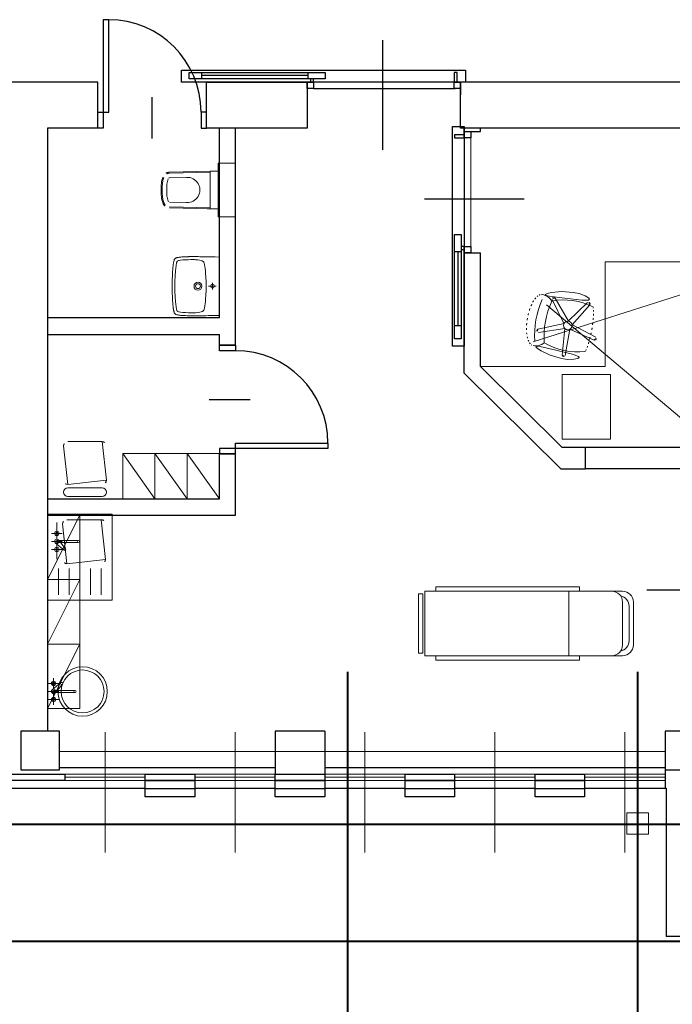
# Model space of a CAD drawing. Header units: millimetres. Extents: x 6612729504 to 6612744462, y 5733542327 to 5733549367.
# Tile 27 of 109: x 6612735364 to 6612735971, y 5733544066 to 5733544982. Entities that reach past the tile are written whole.
import ezdxf

# ---------------------------------------------------------------- set-up
doc = ezdxf.new("R2010")
doc.units = ezdxf.units.MM
doc.header["$MEASUREMENT"] = 0
for name, color, linetype in [('!!!!_SCIANY GRUBE', 7, 'Continuous'), ('_A-WOD-KAN', 7, 'Continuous'), ('_ATECHN-MEBLE', 7, 'Continuous'), ('A_ocieplenie', 7, 'Continuous'), ('A_Stolarka_drzw_wew', 192, 'Continuous'), ('A_Stolarka_okna', 7, 'Continuous'), ('inw_PODCIĄGI', 7, 'Continuous'), ('inw_STOLARKAOKIENNA', 7, 'Continuous'), ('inw_słupy STAL', 7, 'Continuous'), ('inw_WIDOK', 7, 'Continuous')]:
    doc.layers.add(name, color=color, linetype=linetype)

msp = doc.modelspace()

# ---------------------------------------------------------------- linework, layer by layer
at = {"layer": '!!!!_SCIANY GRUBE', "color": 252, "lineweight": 30}
for p, q in [((6612735436.408333, 5733544923.844683), (6612735227.516483, 5733544923.844683)), ((6612735436.408333, 5733544880.844683), (6612735436.408333, 5733544923.844683)), ((6612735825.261419, 5733544923.844683), (6612735774.099509, 5733544923.844683)), ((6612735774.099509, 5733544880.844683), (6612735774.099509, 5733544923.844683)), ((6612736266.516485, 5733544923.844683), (6612735825.261419, 5733544923.844683)), ((6612735436.408333, 5733544880.844683), (6612735389.516483, 5733544880.844683)), ((6612735389.516483, 5733544880.844683), (6612735389.516483, 5733544636.844683)), ((6612735926.26142, 5733544880.844683), (6612735774.099509, 5733544880.844683)), ((6612735777.516484, 5733544877.840195), (6612735792.516484, 5733544877.840195)), ((6612735992.516484, 5733544880.844683), (6612735926.26142, 5733544880.844683)), ((6612735777.516484, 5733544764.844683), (6612735792.516484, 5733544764.844683)), ((6612735389.516483, 5733544704.844683), (6612735549.516484, 5733544704.844683)), ((6612735389.516483, 5733544688.844683), (6612735549.516484, 5733544688.844683)), ((6612735564.516484, 5733544678.844683), (6612735549.516484, 5733544678.844683)), ((6612735389.516483, 5733544636.844683), (6612735389.516483, 5733544319.844682)), ((6612735992.516484, 5733544583.844683), (6612735890.516484, 5733544583.844683)), ((6612735890.516484, 5733544563.844683), (6612735890.516484, 5733544583.844683)), ((6612735564.516484, 5733544577.844683), (6612735549.516484, 5733544577.844683)), ((6612735867.516484, 5733544563.844683), (6612735890.516484, 5733544563.844683)), ((6612735992.516484, 5733544563.844683), (6612735890.516484, 5733544563.844683)), ((6612735647.516484, 5733544319.844682), (6612735601.516484, 5733544319.844682)), ((6612735601.516484, 5733544319.844682), (6612735601.516484, 5733544279.844682)), ((6612735647.516484, 5733544319.844682), (6612735647.516484, 5733544279.844682)), ((6612735964.516484, 5733544283.844682), (6612735964.516484, 5733544266.844682)), ((6612735964.516484, 5733544266.844682), (6612735965.516484, 5733544266.844682)), ((6612735965.516484, 5733544266.844682), (6612735965.516484, 5733544128.844682)), ((6612736150.516485, 5733544128.844682), (6612735965.516484, 5733544128.844682))]:
    msp.add_line(p, q, dxfattribs=at)
at = {"layer": '!!!!_SCIANY GRUBE', "color": 252, "lineweight": 30, "flags": 128}
for points in [[(6612735631.099485, 5733544880.844683), (6612735537.408333, 5733544880.844683), (6612735537.408333, 5733544923.844683), (6612735631.104005, 5733544923.844683)], [(6612735364.516483, 5733544283.844682), (6612735400.516483, 5733544283.844682), (6612735400.516483, 5733544319.844682), (6612735364.516483, 5733544319.844682)], [(6612735364.516483, 5733544283.844682), (6612735400.516483, 5733544283.844682), (6612735400.516483, 5733544319.844682), (6612735364.516483, 5733544319.844682)], [(6612735964.516484, 5733544283.844682), (6612736000.516484, 5733544283.844682), (6612736000.516484, 5733544319.844682), (6612735964.516484, 5733544319.844682)], [(6612735964.516484, 5733544283.844682), (6612736000.516484, 5733544283.844682), (6612736000.516484, 5733544319.844682), (6612735964.516484, 5733544319.844682)], [(6612735307.516483, 5733544279.844682), (6612735405.516483, 5733544279.844682), (6612735405.516483, 5733544273.844682), (6612735307.516483, 5733544273.844682)], [(6612735480.516483, 5733544279.844682), (6612735526.516483, 5733544279.844682), (6612735526.516483, 5733544273.844682), (6612735480.516483, 5733544273.844682)], [(6612735601.516484, 5733544279.844682), (6612735647.516484, 5733544279.844682), (6612735647.516484, 5733544273.844682), (6612735601.516484, 5733544273.844682)], [(6612735722.516484, 5733544279.844682), (6612735768.516484, 5733544279.844682), (6612735768.516484, 5733544273.844682), (6612735722.516484, 5733544273.844682)], [(6612735843.516484, 5733544279.844682), (6612735889.516484, 5733544279.844682), (6612735889.516484, 5733544273.844682), (6612735843.516484, 5733544273.844682)], [(6612735480.516483, 5733544273.844682), (6612735526.516483, 5733544273.844682), (6612735526.516483, 5733544258.844682), (6612735480.516483, 5733544258.844682)], [(6612735601.516484, 5733544273.844682), (6612735647.516484, 5733544273.844682), (6612735647.516484, 5733544258.844682), (6612735601.516484, 5733544258.844682)], [(6612735722.516484, 5733544273.844682), (6612735768.516484, 5733544273.844682), (6612735768.516484, 5733544258.844682), (6612735722.516484, 5733544258.844682)], [(6612735843.516484, 5733544273.844682), (6612735889.516484, 5733544273.844682), (6612735889.516484, 5733544258.844682), (6612735843.516484, 5733544258.844682)]]:
    msp.add_lwpolyline(points, close=True, dxfattribs=at)
for points in [[(6612735549.516484, 5733544704.844683), (6612735549.516484, 5733544880.844683)], [(6612735564.516484, 5733544678.844683), (6612735564.516484, 5733544880.844683)], [(6612735777.516484, 5733544877.840195), (6612735777.516484, 5733544880.844683)], [(6612735792.516484, 5733544877.840195), (6612735792.516484, 5733544880.844683)], [(6612735777.516484, 5733544652.844683), (6612735777.516484, 5733544764.844683)], [(6612735792.516484, 5733544659.107031), (6612735792.516484, 5733544764.844683)], [(6612735549.516484, 5733544678.844683), (6612735549.516484, 5733544688.844683)], [(6612735777.516484, 5733544652.844683), (6612735867.516484, 5733544563.844683)], [(6612735792.516484, 5733544659.107031), (6612735868.624477, 5733544583.844683)], [(6612735890.516484, 5733544583.844683), (6612735868.624477, 5733544583.844683)], [(6612735389.516483, 5733544520.844683), (6612735564.516484, 5733544520.844683), (6612735564.516484, 5733544577.844683)], [(6612735389.516483, 5733544535.844683), (6612735549.516484, 5733544535.844683), (6612735549.516484, 5733544577.844683)]]:
    msp.add_lwpolyline(points, dxfattribs=at)
at = {"layer": '_A-WOD-KAN', "color": 252, "lineweight": 18}
for p, q in [((6612735389.516483, 5733544441.606463), (6612735389.516483, 5733544521.606463)), ((6612735389.516483, 5733544521.606463), (6612735449.516483, 5733544521.606463)), ((6612735449.516483, 5733544521.606463), (6612735449.516483, 5733544441.606463)), ((6612735398.099943, 5733544498.848588), (6612735398.099943, 5733544513.848588)), ((6612735393.099943, 5733544503.848588), (6612735403.099943, 5733544503.848588)), ((6612735398.099943, 5733544497.348588), (6612735418.099943, 5733544497.348588)), ((6612735399.514156, 5733544497.762801), (6612735406.30705, 5733544489.555695)), ((6612735393.099943, 5733544496.348588), (6612735403.099943, 5733544496.348588)), ((6612735393.099943, 5733544488.848588), (6612735403.099943, 5733544488.848588)), ((6612735396.685729, 5733544494.934374), (6612735404.892836, 5733544488.141481)), ((6612735398.099943, 5733544495.348588), (6612735418.099943, 5733544495.348588)), ((6612735398.099943, 5733544479.848588), (6612735398.099943, 5733544493.848588)), ((6612735399.516483, 5733544471.127324), (6612735399.516483, 5733544446.606463)), ((6612735409.516483, 5733544471.127324), (6612735409.516483, 5733544446.606463)), ((6612735419.516483, 5733544471.127324), (6612735419.516483, 5733544446.606463)), ((6612735429.516483, 5733544471.127324), (6612735429.516483, 5733544446.606463)), ((6612735439.516483, 5733544471.127324), (6612735439.516483, 5733544446.606463)), ((6612735449.516483, 5733544441.606463), (6612735389.516483, 5733544441.606463)), ((6612735395.097959, 5733544369.231229), (6612735395.097959, 5733544359.231229)), ((6612735390.097959, 5733544364.231229), (6612735400.097959, 5733544364.231229)), ((6612735393.683744, 5733544358.145443), (6612735401.890852, 5733544364.938336)), ((6612735396.512172, 5733544355.317016), (6612735403.305065, 5733544363.524122)), ((6612735390.097959, 5733544356.731229), (6612735400.097959, 5733544356.731229)), ((6612735395.097959, 5733544357.731229), (6612735415.097959, 5733544357.731229)), ((6612735395.097959, 5733544355.731229), (6612735415.097959, 5733544355.731229)), ((6612735395.097959, 5733544354.231229), (6612735395.097959, 5733544344.231229)), ((6612735390.097959, 5733544349.231229), (6612735400.097959, 5733544349.231229))]:
    msp.add_line(p, q, dxfattribs=at)
at = {"layer": '_A-WOD-KAN', "color": 252, "lineweight": 18, "flags": 128}
msp.add_lwpolyline([(6612735407.516483, 5733544516.606463), (6612735439.516483, 5733544516.606463, -0.4142135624), (6612735443.516483, 5733544512.606463), (6612735443.516483, 5733544479.606463, -0.4142135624), (6612735439.516483, 5733544475.606463), (6612735407.516483, 5733544475.606463, -0.4142135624), (6612735403.516483, 5733544479.606463), (6612735403.516483, 5733544512.606463, -0.4142135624)], format="xyb", close=True, dxfattribs=at)
at = {"layer": '_A-WOD-KAN', "color": 252, "lineweight": 18}
for centre, radius in [((6612735398.099943, 5733544503.848588), 2), ((6612735398.099943, 5733544496.348588), 2), ((6612735398.099943, 5733544503.848588), 1), ((6612735398.099943, 5733544496.348588), 1), ((6612735418.099943, 5733544496.348588), 1), ((6612735398.099943, 5733544488.848588), 2), ((6612735398.099943, 5733544488.848588), 1), ((6612735405.599943, 5733544488.848588), 1), ((6612735422.097959, 5733544356.731229), 23), ((6612735422.097959, 5733544356.731229), 20), ((6612735395.097959, 5733544364.231229), 2), ((6612735395.097959, 5733544364.231229), 1), ((6612735402.597959, 5733544364.231229), 1), ((6612735395.097959, 5733544356.731229), 2), ((6612735395.097959, 5733544349.231229), 2), ((6612735395.097959, 5733544356.731229), 1), ((6612735415.097959, 5733544356.731229), 1), ((6612735395.097959, 5733544349.231229), 1)]:
    msp.add_circle(centre, radius, dxfattribs=at)
at = {"layer": '_ATECHN-MEBLE', "color": 252, "lineweight": 18}
for p, q in [((6612735540.750513, 5733544840.881662), (6612735503.005356, 5733544839.990393)), ((6612735540.772651, 5733544839.944109), (6612735503.027494, 5733544839.052839)), ((6612735540.750513, 5733544840.881662), (6612735548.250513, 5733544840.881662)), ((6612735540.750513, 5733544805.881662), (6612735540.750513, 5733544840.881662)), ((6612735548.250513, 5733544840.881662), (6612735548.250513, 5733544805.881662)), ((6612735519.008538, 5733544835.148757), (6612735503.128534, 5733544834.773786)), ((6612735519.008538, 5733544811.614568), (6612735503.128534, 5733544811.98954)), ((6612735540.750513, 5733544805.881662), (6612735503.005356, 5733544806.772932)), ((6612735540.772651, 5733544806.819216), (6612735503.027494, 5733544807.710485)), ((6612735540.750513, 5733544805.881662), (6612735538.250513, 5733544805.881662)), ((6612735548.250513, 5733544805.881662), (6612735540.750513, 5733544805.881662)), ((6612735841.784039, 5733544682.001513), (6612736025.516484, 5733544740.912354)), ((6612735859.279943, 5733544721.414312), (6612735870.303638, 5733544698.994339)), ((6612735861.992691, 5733544722.86526), (6612735874.521598, 5733544701.250368)), ((6612735892.293953, 5733544718.682528), (6612735874.377801, 5733544701.270218)), ((6612735854.175504, 5733544716.552625), (6612736010.516484, 5733544584.844683)), ((6612735894.512172, 5733544716.550919), (6612735877.826834, 5733544697.955851)), ((6612735845.938323, 5733544693.888635), (6612735870.366952, 5733544699.124965)), ((6612735846.479971, 5733544690.860291), (6612735871.209142, 5733544694.416295)), ((6612735868.535659, 5733544669.665754), (6612735871.104475, 5733544694.516875)), ((6612735871.583163, 5733544669.245082), (6612735875.842937, 5733544693.862786)), ((6612735898.555948, 5733544683.671816), (6612735875.714935, 5733544693.794324)), ((6612735899.897761, 5733544686.44017), (6612735877.801275, 5733544698.098743)), ((6612735896.184992, 5733544693.369722), (6612735896.234992, 5733544693.369722)), ((6612735489.516492, 5733544535.844685), (6612735459.516497, 5733544578.223777)), ((6612735519.516489, 5733544535.84482), (6612735489.516494, 5733544578.223912)), ((6612735549.516485, 5733544535.84468), (6612735519.516491, 5733544578.223772)), ((6612735408.322731, 5733544546.282022), (6612735440.322731, 5733544546.282022)), ((6612735408.322731, 5733544538.282022), (6612735440.322731, 5733544538.282022)), ((6612735389.516479, 5733544460.844681), (6612735419.516475, 5733544520.844685)), ((6612735389.516479, 5733544400.844687), (6612735419.516475, 5733544460.84469)), ((6612735750.87961, 5733544449.997515), (6612735750.87961, 5733544453.997515)), ((6612735750.87961, 5733544453.997515), (6612735884.87961, 5733544453.997515)), ((6612735750.87961, 5733544449.997515), (6612735750.87961, 5733544453.997515)), ((6612735750.87961, 5733544453.997515), (6612735884.87961, 5733544453.997515)), ((6612735884.87961, 5733544453.997515), (6612735884.87961, 5733544449.997515)), ((6612735884.87961, 5733544453.997515), (6612735884.87961, 5733544449.997515)), ((6612735738.87961, 5733544447.497515), (6612735734.87961, 5733544447.497515)), ((6612735734.87961, 5733544447.497515), (6612735734.87961, 5733544392.497515)), ((6612735738.87961, 5733544447.497515), (6612735734.87961, 5733544447.497515)), ((6612735734.87961, 5733544447.497515), (6612735734.87961, 5733544392.497515)), ((6612735738.87961, 5733544392.497515), (6612735738.87961, 5733544447.497515)), ((6612735738.87961, 5733544392.497515), (6612735738.87961, 5733544447.497515)), ((6612735740.87961, 5733544449.997515), (6612735904.935951, 5733544449.997515)), ((6612735740.87961, 5733544389.997515), (6612735740.87961, 5733544449.997515)), ((6612735740.87961, 5733544449.997515), (6612735904.935951, 5733544449.997515)), ((6612735740.87961, 5733544389.997515), (6612735740.87961, 5733544449.997515)), ((6612735884.87961, 5733544449.997515), (6612735750.87961, 5733544449.997515)), ((6612735884.87961, 5733544449.997515), (6612735750.87961, 5733544449.997515)), ((6612735874.87961, 5733544449.997515), (6612735874.87961, 5733544389.997515)), ((6612735874.87961, 5733544449.997515), (6612735874.87961, 5733544389.997515)), ((6612735904.935951, 5733544449.997515), (6612735924.935951, 5733544449.997515)), ((6612735904.935951, 5733544449.997515), (6612735924.935951, 5733544449.997515)), ((6612735924.87961, 5733544439.997515), (6612735924.87961, 5733544399.997515)), ((6612735924.87961, 5733544439.997515), (6612735924.87961, 5733544399.997515)), ((6612735930.935951, 5733544403.997515), (6612735930.935951, 5733544435.997515)), ((6612735930.935951, 5733544403.997515), (6612735930.935951, 5733544435.997515)), ((6612735934.935951, 5733544439.997515), (6612735934.935951, 5733544399.997515)), ((6612735934.935951, 5733544439.997515), (6612735934.935951, 5733544399.997515)), ((6612735389.516479, 5733544340.844692), (6612735419.516475, 5733544400.844697)), ((6612735734.87961, 5733544392.497515), (6612735738.87961, 5733544392.497515)), ((6612735734.87961, 5733544392.497515), (6612735738.87961, 5733544392.497515)), ((6612735904.935951, 5733544389.997515), (6612735740.87961, 5733544389.997515)), ((6612735904.935951, 5733544389.997515), (6612735740.87961, 5733544389.997515)), ((6612735884.87961, 5733544389.997515), (6612735750.87961, 5733544389.997515)), ((6612735750.87961, 5733544389.997515), (6612735750.87961, 5733544385.997515)), ((6612735884.87961, 5733544389.997515), (6612735750.87961, 5733544389.997515)), ((6612735750.87961, 5733544389.997515), (6612735750.87961, 5733544385.997515)), ((6612735884.87961, 5733544385.997515), (6612735884.87961, 5733544389.997515)), ((6612735884.87961, 5733544385.997515), (6612735884.87961, 5733544389.997515)), ((6612735904.935951, 5733544389.997515), (6612735924.935951, 5733544389.997515)), ((6612735904.935951, 5733544389.997515), (6612735924.935951, 5733544389.997515)), ((6612735750.87961, 5733544385.997515), (6612735884.87961, 5733544385.997515)), ((6612735750.87961, 5733544385.997515), (6612735884.87961, 5733544385.997515))]:
    msp.add_line(p, q, dxfattribs=at)
at = {"layer": '_ATECHN-MEBLE', "color": 252, "lineweight": 18, "flags": 128}
for points in [[(6612735564.250513, 5733544848.381662), (6612735548.250513, 5733544848.381662), (6612735548.250513, 5733544798.381662), (6612735564.250513, 5733544798.381662)], [(6612735867.962863, 5733544728.851152), (6612735879.05094, 5733544728.130233), (6612735884.536024, 5733544727.039041), (6612735889.963017, 5733544724.941611), (6612735893.150533, 5733544723.012565), (6612735894.151413, 5733544721.725402), (6612735893.261889, 5733544720.9954), (6612735887.078893, 5733544720.848685), (6612735865.967915, 5733544723.30103), (6612735856.574343, 5733544724.633428), (6612735853.727179, 5733544725.320644), (6612735852.846066, 5733544726.087053), (6612735854.666043, 5733544727.090632), (6612735858.627805, 5733544728.03833)], [(6612735857.466326, 5733544669.784019), (6612735868.123916, 5733544666.640622), (6612735873.649126, 5733544665.775228), (6612735879.46648, 5733544665.874478), (6612735883.123457, 5733544666.587223), (6612735884.506524, 5733544667.450747), (6612735883.92297, 5733544668.442521), (6612735878.169073, 5733544670.710484), (6612735857.505705, 5733544675.681658), (6612735848.228202, 5733544677.667208), (6612735845.318587, 5733544678.002999), (6612735844.227369, 5733544677.587084), (6612735845.590156, 5733544676.017912), (6612735848.982848, 5733544673.763289)], [(6612735913.674535, 5733544591.657331), (6612735868.674535, 5733544591.657331), (6612735868.674535, 5733544651.657331), (6612735913.674535, 5733544651.657331)], [(6612735489.516491, 5733544535.844685), (6612735459.516494, 5733544535.844684), (6612735459.516497, 5733544578.223777), (6612735489.516488, 5733544578.223777)], [(6612735519.516487, 5733544535.84482), (6612735489.516491, 5733544535.844818), (6612735489.516494, 5733544578.223912), (6612735519.516485, 5733544578.223912)], [(6612735549.516484, 5733544535.84468), (6612735519.516487, 5733544535.844679), (6612735519.516491, 5733544578.223772), (6612735549.516481, 5733544578.223772)], [(6612735389.516481, 5733544460.844681), (6612735419.516479, 5733544460.844679), (6612735419.516475, 5733544520.844685), (6612735389.516483, 5733544520.844685)], [(6612735389.516481, 5733544400.844687), (6612735419.516479, 5733544400.844685), (6612735419.516475, 5733544460.84469), (6612735389.516483, 5733544460.84469)], [(6612735389.516481, 5733544340.844692), (6612735419.516479, 5733544340.84469), (6612735419.516475, 5733544400.844697), (6612735389.516483, 5733544400.844697)]]:
    msp.add_lwpolyline(points, close=True, dxfattribs=at)
for points in [[(6612735509.962461, 5733544760.431552), (6612735509.85804, 5733544760.405519), (6612735509.753618, 5733544760.35345), (6612735509.362252, 5733544760.222996), (6612735508.970886, 5733544760.066505), (6612735508.657907, 5733544759.883697), (6612735508.344643, 5733544759.701174), (6612735508.083732, 5733544759.466296), (6612735507.875175, 5733544759.205385), (6612735507.666331, 5733544758.892406), (6612735507.509843, 5733544758.553109), (6612735507.353353, 5733544758.187777), (6612735507.222898, 5733544757.796411), (6612735507.014054, 5733544756.96161), (6612735506.909633, 5733544756.491856), (6612735506.831532, 5733544756.022388), (6612735506.72711, 5733544755.526601), (6612735506.648723, 5733544755.004779), (6612735506.570621, 5733544754.482957), (6612735506.413845, 5733544753.387245), (6612735506.361778, 5733544752.787037), (6612735506.28339, 5733544752.186828), (6612735506.231322, 5733544751.56087), (6612735506.152935, 5733544750.908593), (6612735506.100866, 5733544750.229997), (6612735506.0488, 5733544749.525652), (6612735505.996445, 5733544748.768953), (6612735505.944378, 5733544748.012255), (6612735505.892023, 5733544747.177454), (6612735505.86599, 5733544746.316334), (6612735505.813922, 5733544745.429466), (6612735505.761568, 5733544744.463924), (6612735505.7095, 5733544743.446315), (6612735505.683466, 5733544742.376637), (6612735505.631113, 5733544741.202539), (6612735505.605079, 5733544739.976373), (6612735505.579045, 5733544738.619465), (6612735505.553011, 5733544737.184455), (6612735505.526978, 5733544735.566923), (6612735505.526978, 5733544733.844969)], [(6612735537.044832, 5733544733.818649), (6612735537.018799, 5733544737.914834), (6612735536.888344, 5733544742.011306), (6612735536.653466, 5733544746.107491), (6612735536.496978, 5733544748.14271), (6612735536.2621, 5733544750.177643), (6612735535.949121, 5733544752.186828), (6612735535.531436, 5733544754.195726), (6612735535.244491, 5733544755.187302), (6612735534.853125, 5733544756.126524), (6612735534.566179, 5733544756.569958), (6612735534.226881, 5733544756.935289), (6612735533.809481, 5733544757.222235), (6612735533.366048, 5733544757.483146), (6612735532.400506, 5733544757.822444), (6612735531.409217, 5733544758.057321), (6612735529.373997, 5733544758.370299), (6612735527.339065, 5733544758.526789), (6612735526.295422, 5733544758.579143), (6612735525.7736, 5733544758.605176), (6612735522.77284, 5733544758.605176), (6612735520.372574, 5733544758.526789), (6612735517.945989, 5733544758.422653), (6612735515.545724, 5733544758.239843), (6612735513.145458, 5733544757.978933), (6612735511.945041, 5733544757.796411), (6612735511.371151, 5733544757.63992), (6612735510.797261, 5733544757.405045), (6612735510.301474, 5733544757.09178), (6612735510.092631, 5733544756.857188), (6612735509.936141, 5733544756.596277), (6612735509.701264, 5733544756.048136), (6612735509.518741, 5733544755.474246), (6612735509.101341, 5733544753.100016), (6612735508.814111, 5733544750.699464), (6612735508.605554, 5733544748.299199), (6612735508.292289, 5733544743.472349), (6612735508.135799, 5733544738.645498), (6612735508.083732, 5733544733.818649)], [(6612735517.972309, 5733544761.240318), (6612735516.850278, 5733544761.188251), (6612735516.79821, 5733544761.188251), (6612735516.171967, 5733544761.162216), (6612735515.25878, 5733544761.083829), (6612735514.397659, 5733544761.031761), (6612735513.588893, 5733544760.953373), (6612735512.832194, 5733544760.875272), (6612735512.101816, 5733544760.796885), (6612735511.423505, 5733544760.692463), (6612735510.797261, 5733544760.614362), (6612735510.197052, 5733544760.483906), (6612735509.779653, 5733544760.379484)], [(6612735518.050696, 5733544761.240604), (6612735517.972309, 5733544761.240604)], [(6612735520.633485, 5733544761.318707), (6612735519.407318, 5733544761.292672), (6612735518.05041, 5733544761.240318)], [(6612735519.407318, 5733544761.292672), (6612735519.407318, 5733544761.318707)], [(6612735549.516484, 5733544706.709957), (6612735549.516484, 5733544760.979407), (6612735545.446333, 5733544761.109863), (6612735542.132593, 5733544761.188251), (6612735539.340961, 5733544761.240318), (6612735536.966731, 5733544761.266352), (6612735534.905478, 5733544761.292386), (6612735533.053069, 5733544761.318707), (6612735531.383183, 5733544761.318707), (6612735529.869785, 5733544761.34474), (6612735526.008477, 5733544761.34474), (6612735524.912479, 5733544761.370773), (6612735523.868836, 5733544761.370773), (6612735522.877547, 5733544761.34474), (6612735521.05117, 5733544761.34474), (6612735520.633771, 5733544761.318707)], [(6612735908.579, 5733544756.672134), (6612735992.516484, 5733544756.672134)], [(6612735908.579, 5733544659.107031), (6612735908.579, 5733544756.672134)], [(6612735543.019748, 5733544730.726827), (6612735543.019748, 5733544736.988687)], [(6612735509.753618, 5733544707.336258), (6612735509.362252, 5733544707.466713), (6612735508.970886, 5733544707.623202), (6612735508.657907, 5733544707.806011), (6612735508.344643, 5733544707.988535), (6612735508.083732, 5733544708.223412), (6612735507.875175, 5733544708.510356), (6612735507.666331, 5733544708.797301), (6612735507.509843, 5733544709.136599), (6612735507.353353, 5733544709.501932), (6612735507.222898, 5733544709.893298), (6612735507.118477, 5733544710.310698), (6612735507.014054, 5733544710.754132), (6612735506.909633, 5733544711.197852), (6612735506.831532, 5733544711.66732), (6612735506.72711, 5733544712.163108), (6612735506.648723, 5733544712.684929), (6612735506.570621, 5733544713.206751), (6612735506.413845, 5733544714.302463), (6612735506.361778, 5733544714.902672), (6612735506.28339, 5733544715.50288), (6612735506.231322, 5733544716.128838), (6612735506.152935, 5733544716.781115), (6612735506.100866, 5733544717.459711), (6612735506.0488, 5733544718.164057), (6612735505.996445, 5733544718.920755), (6612735505.944378, 5733544719.703487), (6612735505.892023, 5733544720.512254), (6612735505.86599, 5733544721.373374), (6612735505.813922, 5733544722.260242), (6612735505.761568, 5733544723.225783), (6612735505.7095, 5733544724.243393), (6612735505.683466, 5733544725.31307), (6612735505.631113, 5733544726.487169), (6612735505.605079, 5733544727.713336), (6612735505.579045, 5733544729.070244), (6612735505.553011, 5733544730.531286), (6612735505.526978, 5733544732.122786), (6612735505.526978, 5733544733.84474)], [(6612735525.199425, 5733544709.08436), (6612735522.77284, 5733544709.08436), (6612735520.372574, 5733544709.162747), (6612735517.945989, 5733544709.293203), (6612735515.545724, 5733544709.475726), (6612735513.145458, 5733544709.710604), (6612735511.945041, 5733544709.919161), (6612735511.371151, 5733544710.049615), (6612735510.797261, 5733544710.284492), (6612735510.301474, 5733544710.623791), (6612735510.092631, 5733544710.832348), (6612735509.936141, 5733544711.093259), (6612735509.701264, 5733544711.6414), (6612735509.518741, 5733544712.21529), (6612735509.101341, 5733544714.589521), (6612735508.814111, 5733544716.990072), (6612735508.605554, 5733544719.390337), (6612735508.292289, 5733544724.217188), (6612735508.135799, 5733544729.044038), (6612735508.083732, 5733544733.870888)], [(6612735537.044832, 5733544733.871002), (6612735537.018799, 5733544729.774817), (6612735536.888344, 5733544725.678346), (6612735536.653466, 5733544721.608193), (6612735536.496978, 5733544719.546941), (6612735536.2621, 5733544717.512009), (6612735535.949121, 5733544715.502824), (6612735535.531436, 5733544713.493924), (6612735535.244491, 5733544712.502349), (6612735534.853125, 5733544711.563128), (6612735534.566179, 5733544711.145727), (6612735534.226881, 5733544710.754361), (6612735533.809481, 5733544710.467416), (6612735533.366048, 5733544710.23254), (6612735532.400506, 5733544709.867207), (6612735531.409217, 5733544709.63233), (6612735529.373997, 5733544709.345386), (6612735527.339065, 5733544709.162862), (6612735526.295422, 5733544709.110508), (6612735525.7736, 5733544709.084475), (6612735525.199425, 5733544709.084475)], [(6612735539.362635, 5733544733.857757), (6612735546.49814, 5733544733.857757)], [(6612735509.85804, 5733544707.310167), (6612735509.753618, 5733544707.3362)], [(6612735516.171967, 5733544706.553525), (6612735515.25878, 5733544706.605593), (6612735514.397659, 5733544706.657947), (6612735513.588893, 5733544706.736048), (6612735512.832194, 5733544706.814436), (6612735512.101816, 5733544706.892823), (6612735511.423505, 5733544706.996959), (6612735510.797261, 5733544707.075347), (6612735510.197052, 5733544707.205802), (6612735509.779653, 5733544707.336258)], [(6612735509.857754, 5733544707.310109), (6612735509.962175, 5733544707.258041)], [(6612735520.633485, 5733544706.370888), (6612735519.407318, 5733544706.396921), (6612735518.05041, 5733544706.449276), (6612735517.972309, 5733544706.449276), (6612735516.850278, 5733544706.501343), (6612735516.79821, 5733544706.501343), (6612735516.171967, 5733544706.553411)], [(6612735519.407318, 5733544706.396921), (6612735519.407318, 5733544706.422956)], [(6612735527.208609, 5733544706.344796), (6612735521.938325, 5733544706.344796), (6612735521.05117, 5733544706.370831), (6612735520.633771, 5733544706.370831)], [(6612735549.516484, 5733544706.710072), (6612735545.446333, 5733544706.579617), (6612735542.132593, 5733544706.501228), (6612735539.340961, 5733544706.449162), (6612735536.966731, 5733544706.423127), (6612735534.905478, 5733544706.397093), (6612735533.053069, 5733544706.370772), (6612735529.869785, 5733544706.370772), (6612735527.208609, 5733544706.34474)], [(6612735792.516484, 5733544659.107031), (6612735908.579, 5733544659.107031)]]:
    msp.add_lwpolyline(points, dxfattribs=at)
msp.add_lwpolyline([(6612735408.322731, 5733544589.282022), (6612735440.322731, 5733544589.282022, -0.4142135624), (6612735444.322731, 5733544585.282022), (6612735444.322731, 5733544553.282022, -0.4142135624), (6612735440.322731, 5733544549.282022), (6612735408.322731, 5733544549.282022, -0.4142135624), (6612735404.322731, 5733544553.282022), (6612735404.322731, 5733544585.282022, -0.4142135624)], format="xyb", close=True, dxfattribs=at)
at = {"layer": '_ATECHN-MEBLE', "color": 252, "lineweight": 18}
for centre, radius in [((6612735529.53063, 5733544733.857757), 3.691874), ((6612735529.530487, 5733544733.856096), 2.296058), ((6612735543.019748, 5733544733.857757), 1.748059), ((6612735873.906959, 5733544697.328477), 3.969763)]:
    msp.add_circle(centre, radius, dxfattribs=at)
for centre, radius, start, end in [((6612735503.118511, 5733544833.411348), 6.581331, 90.150264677, 162.273688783), ((6612735503.118511, 5733544833.411348), 5.643516, 90.150264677, 162.273688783), ((6612735527.468727, 5733544825.223181), 32.2708, 161.589241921, 183.271516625), ((6612735527.468727, 5733544825.223181), 31.332985, 161.589241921, 183.271516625), ((6612735527.468727, 5733544825.223181), 27.052738, 161.589241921, 183.271516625), ((6612735503.118511, 5733544833.411348), 1.363269, 90.150264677, 162.273688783), ((6612735519.543062, 5733544823.381662), 11.779229, 267.399273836, 92.600726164), ((6612735527.468727, 5733544821.540144), 32.2708, 176.728483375, 198.410758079), ((6612735527.468727, 5733544821.540144), 31.332985, 176.728483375, 198.410758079), ((6612735527.468727, 5733544821.540144), 27.052738, 176.728483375, 198.410758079), ((6612735503.118511, 5733544813.351977), 6.581331, 197.726311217, 269.849735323), ((6612735503.118511, 5733544813.351977), 5.643516, 197.726311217, 269.849735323), ((6612735503.118511, 5733544813.351977), 1.363269, 197.726311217, 269.849735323), ((6612735860.872038, 5733544721.699074), 1.61736, 46.140648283, 190.140731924), ((6612735893.056762, 5733544717.256351), 1.61736, 334.140690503, 118.140660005), ((6612735846.701132, 5733544692.462459), 1.61736, 118.140660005, 262.140900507), ((6612735898.777108, 5733544685.273984), 1.61736, 262.140900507, 46.140648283), ((6612735870.127753, 5733544669.950516), 1.61736, 190.140731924, 334.140690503), ((6612735408.322731, 5733544542.282022), 4, 90, 270), ((6612735440.322731, 5733544542.282022), 4, 270, 90), ((6612735914.87961, 5733544439.997515), 10, 0, 90), ((6612735914.87961, 5733544439.997515), 10, 0, 90), ((6612735920.935951, 5733544435.997515), 10, 0, 77.835213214), ((6612735920.935951, 5733544435.997515), 10, 0, 77.835213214), ((6612735924.935951, 5733544439.997515), 10, 0, 90), ((6612735924.935951, 5733544439.997515), 10, 0, 90), ((6612735914.87961, 5733544399.997515), 10, 270, 0), ((6612735914.87961, 5733544399.997515), 10, 270, 0), ((6612735920.935951, 5733544403.997515), 10, 282.164786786, 0), ((6612735920.935951, 5733544403.997515), 10, 282.164786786, 0), ((6612735924.935951, 5733544399.997515), 10, 270, 0), ((6612735924.935951, 5733544399.997515), 10, 270, 0)]:
    msp.add_arc(centre, radius, start, end, dxfattribs=at)
for centre, major_axis, ratio, start_param, end_param in [((6612735849.544039, 5733544722.484024), (-3.908261, 0.694518), 0.9, 4.726622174, 5.2271661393), ((6612735875.580544, 5733544702.464607), (-37.743239, 6.70717), 0.9, 5.9379628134, 6.0483786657), ((6612735900.800563, 5733544694.341489), (-16.947507, -66.182543), 0.8351158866, 4.5090396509, 5.0947691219), ((6612735863.397717, 5733544709.019186), (-23.967733, 4.259191), 0.9, 5.7912787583, 5.9409027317), ((6612735854.832567, 5733544715.286625), (-13.283717, 2.360586), 0.9, 5.5747563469, 5.7968291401), ((6612735850.573838, 5733544720.043137), (-6.723664, 1.19483), 0.9, 5.2327482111, 5.582532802), ((6612735848.815409, 5733544715.993768), (-11.047856, 1.963261), 0.9, 3.7427543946, 4.7547036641), ((6612735900.838242, 5733544694.738103), (-15.108933, -61.00953), 0.7643611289, 4.4804968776, 5.1191314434), ((6612735872.115529, 5733544671.065619), (-54.481509, 9.681648), 0.9, 4.395185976, 5.112370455), ((6612735900.838242, 5733544694.738103), (-65.0684, -7.094531), 0.9376919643, 5.9398038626, 6.0159434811), ((6612735900.763945, 5733544693.076881), (-64.330406, 11.431848), 0.9, 6.1346749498, 6.2119682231), ((6612735889.093575, 5733544696.859986), (-52.22492, 9.28064), 0.9, 6.0467833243, 6.1356391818), ((6612735880.024826, 5733544712.518005), (-17.39358, 3.09093), 0.9, 3.3954989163, 3.4694726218), ((6612735858.165279, 5733544711.092595), (-39.104477, 6.949069), 0.9, 3.3167051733, 3.4025292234), ((6612735844.250967, 5733544702.600386), (-34.711422, -46.13754), 0.8830315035, 2.2309657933, 2.2981282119), ((6612735900.584492, 5733544692.067046), (-64.330406, 11.431848), 0.9, 0.0712170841, 0.1485103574), ((6612735900.781724, 5733544694.143182), (-65.278085, -3.578518), 0.9441927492, 6.0647275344, 6.1407523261), ((6612735844.250967, 5733544702.600386), (-13.785338, -73.219111), 0.7077897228, 1.6411006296, 1.7019994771), ((6612735844.250967, 5733544702.600386), (-16.367082, -64.834613), 0.7863014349, 1.7653206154, 1.8285527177), ((6612735888.325244, 5733544692.536359), (-52.22492, 9.28064), 0.9, 0.1475461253, 0.2364019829), ((6612735873.708584, 5733544691.930531), (-37.743239, 6.70717), 0.9, 0.2348066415, 0.3452224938), ((6612735844.250967, 5733544702.600386), (-13.72263, -77.379992), 0.6712047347, 1.5107319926, 1.5705377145), ((6612735844.250967, 5733544702.600386), (-13.773213, -77.370857), 0.6712059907, 1.5709767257, 1.6307824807), ((6612735860.013397, 5733544689.974609), (-23.967733, 4.259191), 0.9, 0.3422825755, 0.4919065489), ((6612735849.813324, 5733544687.041849), (-13.283717, 2.360586), 0.9, 0.4863561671, 0.7084289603), ((6612735844.176572, 5733544684.043816), (-6.723664, 1.19483), 0.9, 0.7006525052, 1.0504370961), ((6612735843.651215, 5733544689.236769), (-11.832798, 2.10275), 0.9, 1.5648349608, 2.5040028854), ((6612735881.273622, 5733544722.600924), (-54.481509, 9.681648), 0.9, 1.1708148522, 1.8879993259), ((6612735844.250967, 5733544702.600386), (-6.956161, -66.497142), 0.7863933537, 1.3127714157, 1.3760128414), ((6612735844.250967, 5733544702.600386), (-12.280305, -73.48701), 0.7077846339, 1.4395034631, 1.5004021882), ((6612735842.368862, 5733544682.107168), (-3.908261, 0.694518), 0.9, 1.0560191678, 1.5565631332), ((6612735874.417068, 5733544680.961458), (-17.393575, 3.090929), 0.9, 2.8137126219, 2.8876863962), ((6612735854.386962, 5733544689.830879), (-39.104477, 6.949069), 0.9, 2.8806560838, 2.9664801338), ((6612735844.250967, 5733544702.600386), (-16.694563, 55.272868), 0.8829808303, 3.9849634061, 4.0521254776)]:
    msp.add_ellipse(centre, major_axis=major_axis, ratio=ratio, start_param=start_param, end_param=end_param, dxfattribs=at)
at = {"layer": 'A_ocieplenie', "color": 252, "lineweight": 30}
for p, q in [((6612735480.516483, 5733544266.344682), (6612735526.516483, 5733544266.344682)), ((6612735601.516484, 5733544266.344682), (6612735647.516484, 5733544266.344682)), ((6612735722.516484, 5733544266.344682), (6612735768.516484, 5733544266.344682)), ((6612735843.516484, 5733544266.344682), (6612735889.516484, 5733544266.344682))]:
    msp.add_line(p, q, dxfattribs=at)
at = {"layer": 'A_Stolarka_drzw_wew', "color": 252, "lineweight": 30}
for p, q in [((6612735441.409341, 5733544981.845641), (6612735441.408483, 5733544895.84564)), ((6612735446.409341, 5733544981.845591), (6612735441.409341, 5733544981.845641)), ((6612735446.408483, 5733544895.845591), (6612735446.409341, 5733544981.845591)), ((6612735701.402658, 5733544962.874237), (6612735701.402658, 5733544860.709501)), ((6612735514.257986, 5733544923.844683), (6612735514.257986, 5733544934.844337)), ((6612735514.257986, 5733544934.844337), (6612735778.744024, 5733544934.844337)), ((6612735521.257767, 5733544926.844588), (6612735521.257767, 5733544932.8444)), ((6612735521.257767, 5733544932.8444), (6612735648.103472, 5733544932.8444)), ((6612735533.190001, 5733544926.844588), (6612735533.190001, 5733544932.8444)), ((6612735632.178789, 5733544929.844494), (6612735533.190001, 5733544929.844494)), ((6612735632.178789, 5733544926.844588), (6612735632.178789, 5733544932.8444)), ((6612735648.103472, 5733544932.8444), (6612735648.103472, 5733544926.844588)), ((6612735768.099706, 5733544932.8444), (6612735768.099706, 5733544923.844683)), ((6612735770.81701, 5733544932.8444), (6612735768.099706, 5733544932.8444)), ((6612735770.81701, 5733544923.844683), (6612735770.81701, 5733544932.8444)), ((6612735778.744024, 5733544934.844337), (6612735778.744024, 5733544923.844683)), ((6612735778.744024, 5733544923.844683), (6612735514.257986, 5733544923.844683)), ((6612735648.103472, 5733544926.844588), (6612735521.257767, 5733544926.844588)), ((6612735631.099485, 5733544923.835358), (6612735631.099485, 5733544911.835358)), ((6612735631.104005, 5733544917.844872), (6612735631.104005, 5733544923.844683)), ((6612735631.104005, 5733544923.844683), (6612735637.103817, 5733544923.844683)), ((6612735634.386512, 5733544926.844588), (6612735634.386512, 5733544923.844683)), ((6612735637.103817, 5733544926.844588), (6612735634.386512, 5733544926.844588)), ((6612735634.386512, 5733544923.844683), (6612735637.103817, 5733544923.844683)), ((6612735637.103817, 5733544923.844683), (6612735637.103817, 5733544926.844588)), ((6612735637.103817, 5733544923.844683), (6612735637.103817, 5733544917.844872)), ((6612735768.099706, 5733544923.844683), (6612735770.81701, 5733544923.844683)), ((6612735768.099706, 5733544917.844872), (6612735768.099706, 5733544923.844683)), ((6612735768.099706, 5733544923.844683), (6612735774.099517, 5733544923.844683)), ((6612735774.099517, 5733544923.844683), (6612735774.099517, 5733544917.844872)), ((6612735774.099517, 5733544923.835358), (6612735774.099517, 5733544911.835358)), ((6612735486.908237, 5733544871.296319), (6612735486.90862, 5733544909.619437)), ((6612735637.103817, 5733544917.844872), (6612735631.104005, 5733544917.844872)), ((6612735637.103817, 5733544917.844872), (6612735769.099674, 5733544917.844872)), ((6612735774.099517, 5733544917.844872), (6612735768.099706, 5733544917.844872)), ((6612735436.408333, 5733544880.845691), (6612735436.408483, 5733544895.845691)), ((6612735436.408483, 5733544895.845691), (6612735441.408483, 5733544895.84564)), ((6612735441.408483, 5733544895.84564), (6612735441.408333, 5733544880.84564)), ((6612735441.408483, 5733544895.84564), (6612735446.408483, 5733544895.845591)), ((6612735532.408483, 5733544895.844732), (6612735532.408333, 5733544880.844732)), ((6612735537.408483, 5733544895.844683), (6612735532.408483, 5733544895.844732)), ((6612735537.408333, 5733544880.844683), (6612735537.408483, 5733544895.844683)), ((6612735766.516829, 5733544882.484702), (6612735777.516484, 5733544882.484702)), ((6612735766.516829, 5733544677.998664), (6612735766.516829, 5733544882.484702)), ((6612735777.516484, 5733544882.484702), (6612735777.516484, 5733544677.998664)), ((6612735441.408333, 5733544880.84564), (6612735436.408333, 5733544880.845691)), ((6612735532.408333, 5733544880.844732), (6612735537.408333, 5733544880.844683)), ((6612735768.516767, 5733544874.557688), (6612735768.516767, 5733544871.840383)), ((6612735777.516484, 5733544874.557688), (6612735768.516767, 5733544874.557688)), ((6612735777.516484, 5733544877.840195), (6612735783.516296, 5733544877.840195)), ((6612735777.516484, 5733544871.840383), (6612735777.516484, 5733544877.840195)), ((6612735777.516484, 5733544871.840383), (6612735777.516484, 5733544874.557688)), ((6612735777.525809, 5733544877.840195), (6612735789.525809, 5733544877.840195)), ((6612735783.516296, 5733544877.840195), (6612735783.516296, 5733544871.840383)), ((6612735768.516767, 5733544871.840383), (6612735777.516484, 5733544871.840383)), ((6612735783.516296, 5733544871.840383), (6612735777.516484, 5733544871.840383)), ((6612735740.356634, 5733544815.143335), (6612735833.13122, 5733544815.143335)), ((6612735768.516767, 5733544781.844149), (6612735774.516579, 5733544781.844149)), ((6612735768.516767, 5733544684.998444), (6612735768.516767, 5733544781.844149)), ((6612735774.516579, 5733544781.844149), (6612735774.516579, 5733544684.998444)), ((6612735774.516579, 5733544765.919466), (6612735768.516767, 5733544765.919466)), ((6612735771.516672, 5733544765.919466), (6612735771.516672, 5733544696.930679)), ((6612735774.516579, 5733544770.844494), (6612735774.516579, 5733544768.12719)), ((6612735777.516484, 5733544770.844494), (6612735774.516579, 5733544770.844494)), ((6612735774.516579, 5733544768.12719), (6612735777.516484, 5733544768.12719)), ((6612735777.516484, 5733544770.844494), (6612735783.516296, 5733544770.844494)), ((6612735777.516484, 5733544764.844683), (6612735777.516484, 5733544770.844494)), ((6612735777.516484, 5733544768.12719), (6612735777.516484, 5733544770.844494)), ((6612735783.516296, 5733544764.844683), (6612735777.516484, 5733544764.844683)), ((6612735777.525809, 5733544764.840162), (6612735789.525809, 5733544764.840162)), ((6612735783.516296, 5733544770.844494), (6612735783.516296, 5733544764.844683)), ((6612735774.516579, 5733544696.930679), (6612735768.516767, 5733544696.930679)), ((6612735774.516579, 5733544684.998444), (6612735768.516767, 5733544684.998444)), ((6612735549.517442, 5733544673.844757), (6612735549.517492, 5733544678.844757)), ((6612735564.517442, 5733544673.844607), (6612735549.517442, 5733544673.844757)), ((6612735549.517492, 5733544678.844757), (6612735564.517492, 5733544678.844607)), ((6612735564.517492, 5733544678.844607), (6612735564.517442, 5733544673.844607)), ((6612735777.516484, 5733544677.998664), (6612735766.516829, 5733544677.998664)), ((6612735539.96812, 5733544628.344852), (6612735578.291239, 5733544628.34447)), ((6612735549.516534, 5733544582.844757), (6612735549.516484, 5733544577.844757)), ((6612735564.516534, 5733544582.844607), (6612735549.516534, 5733544582.844757)), ((6612735564.516484, 5733544577.844607), (6612735564.516534, 5733544582.844607)), ((6612735564.516534, 5733544582.844607), (6612735564.516583, 5733544587.844607)), ((6612735650.516534, 5733544582.843749), (6612735564.516534, 5733544582.844607)), ((6612735564.516583, 5733544587.844607), (6612735650.516583, 5733544587.843749)), ((6612735650.516583, 5733544587.843749), (6612735650.516534, 5733544582.843749)), ((6612735549.516484, 5733544577.844757), (6612735564.516484, 5733544577.844607)), ((6612736049.555365, 5733544451.147854), (6612735947.390629, 5733544451.147854))]:
    msp.add_line(p, q, dxfattribs=at)
at = {"layer": 'A_Stolarka_drzw_wew', "color": 252, "lineweight": 18}
msp.add_line((6612735783.516296, 5733544770.844494), (6612735783.516296, 5733544872.840351), dxfattribs=at)
at = {"layer": 'A_Stolarka_drzw_wew', "color": 252, "lineweight": 30}
for centre in [(6612735446.408483, 5733544895.845591), (6612735564.516583, 5733544587.844607)]:
    msp.add_arc(centre, 86, 359.999453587, 89.999453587, dxfattribs=at)
at = {"layer": 'A_Stolarka_okna', "color": 252, "lineweight": 20}
for p, q in [((6612735443.016483, 5733544318.968817), (6612735443.016483, 5733544206.826604)), ((6612735564.016484, 5733544318.968817), (6612735564.016484, 5733544206.826604)), ((6612735685.016484, 5733544318.968817), (6612735685.016484, 5733544206.826604)), ((6612735806.016484, 5733544318.968817), (6612735806.016484, 5733544206.826604)), ((6612735927.016484, 5733544318.968817), (6612735927.016484, 5733544206.826604))]:
    msp.add_line(p, q, dxfattribs=at)
at = {"layer": 'inw_PODCIĄGI', "color": 252, "lineweight": 18}
msp.add_line((6612735400.516483, 5733544300.844682), (6612735964.516484, 5733544300.844682), dxfattribs=at)
at = {"layer": 'inw_STOLARKAOKIENNA', "color": 252, "lineweight": 18}
for p, q in [((6612735405.516483, 5733544279.844682), (6612735480.516483, 5733544279.844682)), ((6612735526.516483, 5733544279.844682), (6612735601.516484, 5733544279.844682)), ((6612735647.516484, 5733544279.844682), (6612735722.516484, 5733544279.844682)), ((6612735768.516484, 5733544279.844682), (6612735843.516484, 5733544279.844682)), ((6612735889.516484, 5733544279.844682), (6612735964.516484, 5733544279.844682)), ((6612735405.516483, 5733544276.844682), (6612735480.516483, 5733544276.844682)), ((6612735405.516483, 5733544273.844682), (6612735480.516483, 5733544273.844682)), ((6612735526.516483, 5733544276.844682), (6612735601.516484, 5733544276.844682)), ((6612735526.516483, 5733544273.844682), (6612735601.516484, 5733544273.844682)), ((6612735647.516484, 5733544276.844682), (6612735722.516484, 5733544276.844682)), ((6612735647.516484, 5733544273.844682), (6612735722.516484, 5733544273.844682)), ((6612735768.516484, 5733544276.844682), (6612735843.516484, 5733544276.844682)), ((6612735768.516484, 5733544273.844682), (6612735843.516484, 5733544273.844682)), ((6612735889.516484, 5733544276.844682), (6612735964.516484, 5733544276.844682)), ((6612735889.516484, 5733544273.844682), (6612735964.516484, 5733544273.844682))]:
    msp.add_line(p, q, dxfattribs=at)
at = {"layer": 'inw_słupy STAL', "color": 252, "lineweight": 40}
for p, q in [((6612735668.917496, 5733544375.14598), (6612735668.917496, 5733543457.131468)), ((6612735938.917496, 5733544375.14598), (6612735938.917496, 5733543457.131468)), ((6612738193.618263, 5733544233.092226), (6612731668.194652, 5733544233.092226)), ((6612738193.618263, 5733544124.092226), (6612731668.194652, 5733544124.092226))]:
    msp.add_line(p, q, dxfattribs=at)
at = {"layer": 'inw_słupy STAL', "color": 252, "lineweight": 18, "flags": 128}
msp.add_lwpolyline([(6612735928.917496, 5733544223.935069), (6612735948.917496, 5733544223.935069), (6612735948.917496, 5733544243.935069), (6612735928.917496, 5733544243.935069)], close=True, dxfattribs=at)
at = {"layer": 'inw_WIDOK', "color": 252, "lineweight": 30}
for p, q in [((6612735400.516483, 5733544285.844682), (6612735601.516484, 5733544285.844682)), ((6612735647.516484, 5733544285.844682), (6612735964.516484, 5733544285.844682)), ((6612735353.516483, 5733544266.844682), (6612735480.516483, 5733544266.844682)), ((6612735526.516483, 5733544266.844682), (6612735601.516484, 5733544266.844682)), ((6612735647.516484, 5733544266.844682), (6612735722.516484, 5733544266.844682)), ((6612735768.516484, 5733544266.844682), (6612735843.516484, 5733544266.844682)), ((6612735889.516484, 5733544266.844682), (6612735964.516484, 5733544266.844682))]:
    msp.add_line(p, q, dxfattribs=at)

doc.saveas('drawing.dxf')
